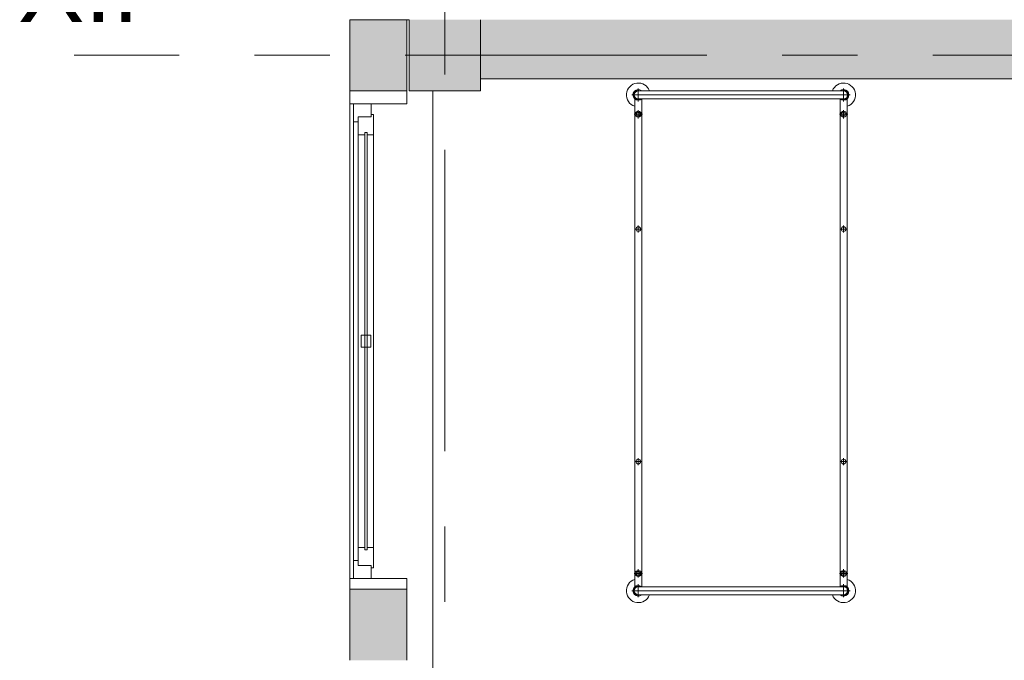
# Model space of a CAD drawing. Header units: centimetres. Extents: x -2424 to 2260, y -130 to 3012.
# Tile 7 of 81: x -1392 to -977, y 1113 to 1383. Entities that reach past the tile are written whole.
import ezdxf

# ---------------------------------------------------------------- set-up
doc = ezdxf.new("R2010")
doc.units = ezdxf.units.CM
doc.linetypes.add('Oś', pattern=[222.25, 127, -31.75, 31.75, -31.75])
for name, color, linetype, lineweight in [('A-GLAZ', 151, 'Continuous', 13), ('A-WALL', 113, 'Continuous', 13), ('I-FURN', 30, 'Continuous', 9), ('S-COLS', 52, 'Continuous', 13), ('S-GRID', 1, 'Continuous', 13), ('S-GRID-IDEN', 1, 'Continuous', 13)]:
    doc.layers.add(name, color=color, linetype=linetype, lineweight=lineweight)
doc.layers.add('A-WALL-PATT', color=111, linetype='Continuous', lineweight=13, plot=False)
doc.styles.add('Arial_7', font='arial.ttf', dxfattribs={"height": 30})

msp = doc.modelspace()

# ---------------------------------------------------------------- hatches: boundary and pattern name
at = {"layer": 'S-COLS', "lineweight": 9}
msp.add_hatch(color=251, dxfattribs=at).paths.add_polyline_path([(-1197.62, 1353.33), (-1197.62, 1383.33), (-1227.62, 1383.33), (-1227.62, 1353.33)], flags=0)

# ---------------------------------------------------------------- linework, layer by layer
at = {"layer": 'A-GLAZ', "color": 251, "lineweight": 9}
for p, q in [((-1243.62, 1347.83), (-1251.12, 1347.83)), ((-1251.12, 1347.83), (-1251.12, 1340.33)), ((-1251.12, 1147.83), (-1251.12, 1347.83)), ((-1243.62, 1342.33), (-1243.62, 1347.83)), ((-1251.12, 1340.33), (-1249.12, 1340.33)), ((-1251.12, 1340.33), (-1251.12, 1155.33)), ((-1243.62, 1342.33), (-1249.12, 1342.33)), ((-1249.12, 1342.33), (-1249.12, 1334.83)), ((-1249.12, 1342.33), (-1243.62, 1342.33)), ((-1249.12, 1340.33), (-1249.12, 1342.33)), ((-1242.62, 1343.33), (-1243.62, 1343.33)), ((-1243.62, 1343.33), (-1243.62, 1342.33)), ((-1242.62, 1334.83), (-1242.62, 1343.33)), ((-1245.37, 1335.83), (-1246.37, 1335.83)), ((-1246.37, 1335.83), (-1246.37, 1159.83)), ((-1246.37, 1334.83), (-1246.37, 1335.83)), ((-1246.37, 1335.83), (-1245.37, 1335.83)), ((-1245.37, 1159.83), (-1245.37, 1335.83)), ((-1245.37, 1335.83), (-1245.37, 1334.83)), ((-1249.12, 1334.83), (-1246.37, 1334.83)), ((-1249.12, 1334.83), (-1249.12, 1160.83)), ((-1245.37, 1334.83), (-1242.62, 1334.83)), ((-1242.62, 1334.83), (-1242.62, 1160.83)), ((-1243.87, 1250.33), (-1247.87, 1250.33)), ((-1247.87, 1250.33), (-1247.87, 1245.33)), ((-1243.87, 1245.33), (-1243.87, 1250.33)), ((-1247.87, 1245.33), (-1243.87, 1245.33)), ((-1246.37, 1160.83), (-1249.12, 1160.83)), ((-1249.12, 1160.83), (-1249.12, 1153.33)), ((-1246.37, 1159.83), (-1246.37, 1160.83)), ((-1246.37, 1159.83), (-1245.37, 1159.83)), ((-1245.37, 1159.83), (-1246.37, 1159.83)), ((-1242.62, 1160.83), (-1245.37, 1160.83)), ((-1245.37, 1160.83), (-1245.37, 1159.83)), ((-1242.62, 1152.33), (-1242.62, 1160.83)), ((-1249.12, 1155.33), (-1251.12, 1155.33)), ((-1251.12, 1155.33), (-1251.12, 1147.83)), ((-1249.12, 1153.33), (-1249.12, 1155.33)), ((-1249.12, 1153.33), (-1243.62, 1153.33)), ((-1243.62, 1153.33), (-1249.12, 1153.33)), ((-1243.62, 1153.33), (-1243.62, 1152.33)), ((-1243.62, 1147.83), (-1243.62, 1153.33)), ((-1243.62, 1152.33), (-1242.62, 1152.33)), ((-1251.12, 1147.83), (-1243.62, 1147.83))]:
    msp.add_line(p, q, dxfattribs=at)
at = {"layer": 'A-WALL', "color": 251, "lineweight": 9}
for p, q in [((-1252.62, 1383.33), (-1252.62, 1353.33)), ((-1238.62, 1383.33), (-1252.62, 1383.33)), ((-1227.62, 1383.33), (-1238.62, 1383.33)), ((-1228.62, 1353.33), (-1228.62, 1383.33)), ((-1197.62, 1358.33), (-627.62, 1358.33)), ((-1252.62, 1353.33), (-1228.62, 1353.33)), ((-1252.62, 1353.33), (-1252.62, 1347.83)), ((-1228.62, 1347.83), (-1228.62, 1353.33)), ((-1217.62, 1353.33), (-1217.62, 903.33)), ((-1252.62, 1147.83), (-1252.62, 1347.83)), ((-1252.62, 1347.83), (-1251.12, 1347.83)), ((-1243.62, 1347.83), (-1228.62, 1347.83)), ((-1251.12, 1147.83), (-1252.62, 1147.83)), ((-1252.62, 1147.83), (-1252.62, 1143.33)), ((-1228.62, 1147.83), (-1243.62, 1147.83)), ((-1228.62, 1143.33), (-1228.62, 1147.83)), ((-1252.62, 1143.33), (-1252.62, 1113.33)), ((-1228.62, 1143.33), (-1252.62, 1143.33)), ((-1228.62, 1113.33), (-1228.62, 1143.33))]:
    msp.add_line(p, q, dxfattribs=at)
at = {"layer": 'A-WALL-PATT', "color": 251, "linetype": 'Continuous', "lineweight": 9, "extrusion": (0, 0, -1)}
for points in [[(1252.62, 1353.33), (1228.62, 1383.33), (1252.62, 1383.33)], [(1228.62, 1383.33), (1252.62, 1353.33), (1228.62, 1353.33)], [(628.2, 1358.33), (1197.62, 1383.33), (1197.62, 1358.33)], [(1197.62, 1383.33), (628.2, 1358.33), (627.62, 1383.33)], [(1228.62, 1113.33), (1252.62, 1143.33), (1252.62, 1113.33)], [(1252.62, 1143.33), (1228.62, 1113.33), (1228.62, 1143.33)]]:
    msp.add_solid(points, dxfattribs=at)
at = {"layer": 'I-FURN', "color": 251, "lineweight": 9}
for p, q in [((-1131.12, 1348.9), (-1131.12, 1354.35)), ((-1131.12, 1353.33), (-1044.62, 1353.33)), ((-1044.62, 1348.9), (-1044.62, 1354.35)), ((-1133.85, 1351.63), (-1041.9, 1351.63)), ((-1132.62, 1349.98), (-1132.62, 1144.27)), ((-1131.12, 1349.93), (-1044.62, 1349.93)), ((-1129.62, 1144.33), (-1129.62, 1349.98)), ((-1046.12, 1144.27), (-1046.12, 1349.93)), ((-1043.12, 1349.98), (-1043.12, 1144.27)), ((-1131.12, 1341.73), (-1131.12, 1345.23)), ((-1044.62, 1341.73), (-1044.62, 1345.23)), ((-1132.87, 1343.48), (-1129.37, 1343.48)), ((-1042.87, 1343.48), (-1046.37, 1343.48)), ((-1132.62, 1295.07), (-1129.62, 1295.07)), ((-1131.12, 1296.57), (-1131.12, 1293.57)), ((-1043.12, 1295.07), (-1046.12, 1295.07)), ((-1044.62, 1296.57), (-1044.62, 1293.57)), ((-1132.62, 1197.07), (-1129.62, 1197.07)), ((-1131.12, 1198.57), (-1131.12, 1195.57)), ((-1043.12, 1197.07), (-1046.12, 1197.07)), ((-1044.62, 1198.57), (-1044.62, 1195.57)), ((-1132.87, 1149.95), (-1129.37, 1149.95)), ((-1131.12, 1151.7), (-1131.12, 1148.2)), ((-1042.87, 1149.95), (-1046.37, 1149.95)), ((-1044.62, 1151.7), (-1044.62, 1148.2)), ((-1131.12, 1145.35), (-1131.12, 1139.9)), ((-1044.62, 1145.35), (-1044.62, 1139.9)), ((-1041.9, 1142.63), (-1133.85, 1142.63)), ((-1131.12, 1144.33), (-1044.62, 1144.33)), ((-1131.12, 1140.93), (-1044.62, 1140.93))]:
    msp.add_line(p, q, dxfattribs=at)
for centre, radius in [((-1131.12, 1343.48), 1.25), ((-1131.12, 1343.48), 0.8), ((-1044.62, 1343.48), 1.25), ((-1044.62, 1343.48), 0.8), ((-1131.12, 1295.07), 1), ((-1044.62, 1295.07), 1), ((-1131.12, 1197.07), 1), ((-1044.62, 1197.07), 1), ((-1131.12, 1149.95), 1.25), ((-1131.12, 1149.95), 0.8), ((-1044.62, 1149.95), 1.25), ((-1044.62, 1149.95), 0.8)]:
    msp.add_circle(centre, radius, dxfattribs=at)
for centre, radius, start, end in [((-1131.12, 1351.63), 5, 19.8769, 252.5424), ((-1044.62, 1351.63), 5, 287.4576, 160.1231), ((-1131.12, 1351.63), 2.23, 49.8221, 312.3887), ((-1131.12, 1351.63), 1.93, 62.0207, 297.9793), ((-1131.12, 1351.63), 1.7, 90, 270), ((-1044.62, 1351.63), 2.23, 229.8221, 130.1779), ((-1044.62, 1351.63), 1.93, 242.0207, 117.9793), ((-1044.62, 1351.63), 1.7, 270, 90), ((-1131.12, 1142.63), 5, 107.4576, 340.1231), ((-1044.62, 1142.63), 5, 199.8769, 72.5424), ((-1131.12, 1142.63), 2.23, 49.8221, 310.1779), ((-1131.12, 1142.63), 1.93, 62.0207, 297.9793), ((-1131.12, 1142.63), 1.7, 90, 270), ((-1044.62, 1142.63), 2.23, 229.8221, 130.1779), ((-1044.62, 1142.63), 1.93, 242.0207, 117.9793), ((-1044.62, 1142.63), 1.7, 270, 90)]:
    msp.add_arc(centre, radius, start, end, dxfattribs=at)
at = {"layer": 'S-COLS', "color": 251, "lineweight": 9}
for p, q in [((-1227.62, 1383.33), (-1227.62, 1353.33)), ((-1197.62, 1353.33), (-1197.62, 1383.33)), ((-1227.62, 1353.33), (-1197.62, 1353.33))]:
    msp.add_line(p, q, dxfattribs=at)
at = {"layer": 'S-GRID', "color": 251, "linetype": 'Oś', "lineweight": 9}
for p, q in [((-1212.62, 2884.27), (-1212.62, 27.13)), ((1342.46, 1368.33), (-1368.76, 1368.33))]:
    msp.add_line(p, q, dxfattribs=at)

# ---------------------------------------------------------------- texts
at = {"layer": 'S-GRID-IDEN', "color": 251, "lineweight": 9, "style": 'Arial_7'}
msp.add_text('XII', height=30, dxfattribs=at).set_placement((-1392.44, 1382.39))

doc.saveas('drawing.dxf')
